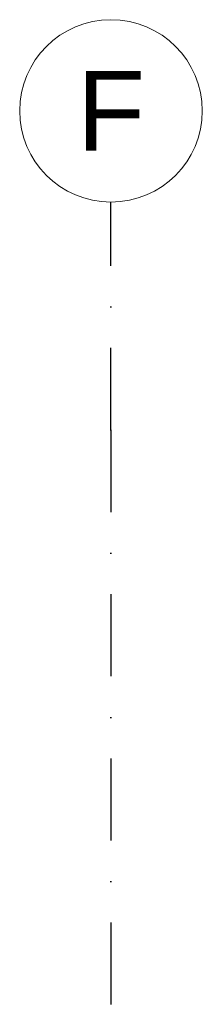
# Model space of a CAD drawing. Header units: millimetres. Extents: x 7522813 to 7573737, y -9734 to 10800.
# Tile 52 of 71: x 7542071 to 7542871, y 6481 to 10800. Entities that reach past the tile are written whole.
import ezdxf
from ezdxf.enums import TextEntityAlignment as Align

# ---------------------------------------------------------------- set-up
doc = ezdxf.new("R2010")
doc.units = ezdxf.units.MM
doc.header["$MEASUREMENT"] = 0
doc.linetypes.add('Kropki i Kreski', pattern=[720, 360, -180, 0, -180])
doc.layers.add('Nowe_410-K Osie', color=7, linetype='Continuous')
doc.layers.add('Nowe_410-K Osie_Nr_pióra__1', color=7, linetype='Continuous', lineweight=13)
doc.layers.add('Nowe_410-K Osie_Nr_pióra__7', color=7, linetype='Continuous', lineweight=13)
doc.layers.add('Nowe_410-K Osie_Nr_pióra__25', color=7, linetype='Continuous', lineweight=25, true_color=0x40a5ff)
doc.styles.add('STYL_AUTOMATYCZNY_1', font='arial.ttf')

# ---------------------------------------------------------------- blocks, each defined once
blk = doc.blocks.new('Standardowy znacznik osi[7]', base_point=(7542470.5, 10000))
at = {"layer": 'Nowe_410-K Osie_Nr_pióra__25', "color": 161, "linetype": 'Kropki i Kreski', "lineweight": 25, "true_color": 0x40a5ff}
for q in [(7542470.5, 10000), (7542470.5, -7933.8)]:
    blk.add_line((7542470.5, 9000), q, dxfattribs=at)
blk.add_point((7542470.5, 9000), dxfattribs=at)
blk.add_point((7542470.5, 9000), dxfattribs=at)
at = {"layer": 'Nowe_410-K Osie_Nr_pióra__7', "color": 7, "linetype": 'Continuous', "lineweight": 13}
blk.add_circle((7542470.5, 10400), 400, dxfattribs=at)
at = {"layer": 'Nowe_410-K Osie_Nr_pióra__1', "color": 7, "lineweight": 13, "style": 'STYL_AUTOMATYCZNY_1'}
for tag, p in [('AC_MarkerText_1_0', (7542470.5, 10575)), ('AC_MarkerText_1_1', (7542470.5, -9158.8))]:
    blk.add_attdef(tag, text='', height=350, rotation=360, dxfattribs=at).set_placement(p, align=Align.TOP_CENTER)

msp = doc.modelspace()

# ---------------------------------------------------------------- block references
at = {"layer": 'Nowe_410-K Osie', "color": 8, "linetype": 'Continuous', "lineweight": 13}
ref = msp.add_blockref('Standardowy znacznik osi[7]', (7542470.5, 10000), dxfattribs=at)
ref.add_attrib('AC_MarkerText_1', 'F', dxfattribs={"layer": 'Nowe_410-K Osie_Nr_pióra__1', "color": 7, "lineweight": 13, "height": 350, "rotation": 360, "style": 'STYL_AUTOMATYCZNY_1'}).set_placement((7542470.5, 10575), align=Align.TOP_CENTER)

doc.saveas('drawing.dxf')
